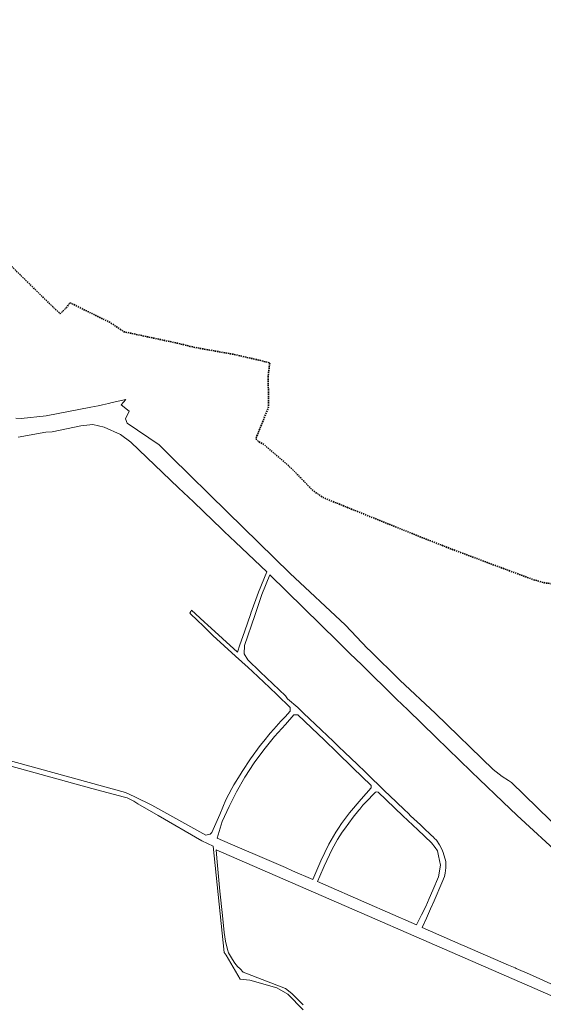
# Model space of a CAD drawing. Header units: metres. Extents: x 5551907 to 5556416, y 5709283 to 5712755.
# Tile 4 of 100: x 5553170 to 5553771, y 5711623 to 5712755. Entities that reach past the tile are written whole.
import ezdxf

# ---------------------------------------------------------------- set-up
doc = ezdxf.new("R2010")
doc.units = ezdxf.units.M
doc.linetypes.add('1.5_1.0', pattern=[2.5, 1.5, -1])

msp = doc.modelspace()

# ---------------------------------------------------------------- linework, layer by layer
at = {"layer": '216-obręb ewidencyjny', "color": 7, "linetype": '1.5_1.0', "lineweight": 35, "flags": 128}
msp.add_lwpolyline([(5551906.74, 5712754.56), (5551935.68, 5712709.68), (5551940.54, 5712696.03), (5551962.79, 5712636.93), (5551963.9, 5712623.98), (5551966.68, 5712611.81), (5551976.05, 5712525.78), (5551976.43, 5712522.34), (5551976.64, 5712520.37), (5551977.01, 5712516.99), (5551977.68, 5712512.21), (5551978.86, 5712504.66), (5551977.54, 5712490.01), (5551974.69, 5712454.77), (5551973.24, 5712438.43), (5551971.14, 5712414.96), (5551967.91, 5712407.09), (5551966.31, 5712404.46), (5551957.99, 5712387.05), (5551952.82, 5712341.33), (5551950.46, 5712320.41), (5551950.41, 5712315), (5551949.11, 5712306.61), (5551945.12, 5712280.97), (5551946.18, 5712248.17), (5551946.46, 5712243.81), (5551946.65, 5712240.76), (5551950.96, 5712173.04), (5551951.19, 5712165.63), (5551961.63, 5712133.67), (5551964.37, 5712109.67), (5551965.93, 5712090.01), (5551966.51, 5712081.34), (5551967.88, 5712057.12), (5551968.4, 5712048.08), (5551969.26, 5712010.48), (5551970.62, 5711989.51), (5551966.76, 5711978.47), (5551965.69, 5711975.39), (5551963.3, 5711965.27), (5552061.23, 5711944.63), (5552065.66, 5711943.17), (5552071.04, 5711941.41), (5552075.55, 5711903.32), (5552193.31, 5711874.46), (5552196.55, 5711872.33), (5552430.77, 5711812.79), (5552390.76, 5711790.34), (5552386.72, 5711777.83), (5552528.77, 5711746.49), (5552528.39, 5711742.51), (5552524.28, 5711698.67), (5552520.9, 5711662.6), (5552517.25, 5711623.5), (5552515.33, 5711603.25), (5552514.23, 5711591.62), (5552548.45, 5711586.27), (5552553.44, 5711585.49), (5552594.64, 5711579.05), (5552602.2, 5711617.95), (5552615.25, 5711616.16), (5552623.01, 5711630.74), (5552624.64, 5711633.81), (5552638.8, 5711660.44), (5552646.36, 5711658.41), (5552748.08, 5711631.97), (5552730.31, 5711588.98), (5552714.87, 5711541.1), (5552679.16, 5711442.78), (5552680.03, 5711429.79), (5552708.66, 5711378.89), (5552732.07, 5711369.95), (5552755.89, 5711371.71), (5552757.83, 5711364.93), (5552771.45, 5711305.07), (5552792.63, 5711262.96), (5552811.69, 5711238.16), (5552823.52, 5711222.08), (5552857.56, 5711200.05), (5552902.55, 5711179.99), (5552911.56, 5711176.56), (5552871.37, 5711055.67), (5553112.55, 5711070.64), (5553187.3, 5711106.28), (5553111.42, 5711242.97), (5553135.72, 5711277.69), (5553140.19, 5711284.18), (5553201.96, 5711255.35), (5553245.53, 5711230.59), (5553303.29, 5711172.41), (5553376.5, 5711175.13), (5553378.92, 5711178.05), (5553390.23, 5711190.28), (5553401.68, 5711184.47), (5553416.14, 5711177.4), (5553448.07, 5711161.33), (5553437.22, 5711126.97), (5553445.65, 5711125.28), (5553470.54, 5711120.23), (5553551.94, 5711103.67), (5553558.31, 5711100.51), (5553601.68, 5711074.75), (5553612.37, 5711075.32), (5553743.73, 5711038.3), (5553882.09, 5711004.3), (5553891.72, 5710994.27), (5553894.7, 5710988.34), (5553912.79, 5710967.66), (5553906.26, 5710957.97), (5553903.3, 5710954.05), (5553892.31, 5710942.26), (5553896.92, 5710899.02), (5553904.73, 5710820.6), (5553911.5, 5710820.71), (5553910.44, 5710845.2), (5553915.76, 5710845.22), (5553986.88, 5710847.87), (5554071.31, 5710851.03), (5554111.41, 5710852.58), (5554114.35, 5710816.96), (5554126.03, 5710817.59), (5554137.12, 5710818.2), (5554148.13, 5710818.8), (5554159.33, 5710819.41), (5554170.28, 5710820.01), (5554182.27, 5710820.66), (5554188.56, 5710821.01), (5554195.96, 5710821.41), (5554216.38, 5710816.21), (5554217.35, 5710816.32), (5554223.66, 5710818.28), (5554227.16, 5710820.02), (5554234.26, 5710822.7), (5554269.43, 5710809.03), (5554272.17, 5710807.96), (5554300.82, 5710796.69), (5554301.44, 5710793.95), (5554304.38, 5710780.98), (5554264.96, 5710757.95), (5554272.17, 5710738.55), (5554288.24, 5710695.38), (5554276.91, 5710687.13), (5554238.16, 5710658.89), (5554178.04, 5710646.86), (5554194.81, 5710573.13), (5554206.09, 5710523.49), (5554153.7, 5710513.41), (5554134.42, 5710494.53), (5554118.35, 5710480.93), (5554090.31, 5710453.78), (5554065.94, 5710439.28), (5554062.65, 5710434.58), (5554056.73, 5710420.22), (5554057.42, 5710394.92), (5554045.86, 5710307.34), (5554045.58, 5710298.8), (5553997.99, 5710189.96), (5553988.95, 5710169.73), (5553986.54, 5710165.23), (5553923.11, 5710094.44), (5553900.25, 5710066.66), (5553889.73, 5710052.42), (5553834, 5709971.52), (5553824.32, 5709950.53), (5553811.61, 5709919.08), (5553786.83, 5709856.14), (5553781.27, 5709841.47), (5553815.31, 5709856.76), (5553838.69, 5709871.16), (5553865.3, 5709892.35), (5553890.41, 5709916.16), (5553903.99, 5709905.87), (5553969.34, 5709853.96), (5554014.76, 5709818.11), (5554023.56, 5709811.16), (5554032.81, 5709803.7), (5554039.9, 5709797.28), (5554051.69, 5709786.68), (5554074.75, 5709765.95), (5554076.16, 5709764.68), (5554137.87, 5709708.96), (5554149.62, 5709698.44), (5554147.11, 5709689.63), (5554139.83, 5709664.15), (5554132.49, 5709638.43), (5554130.29, 5709630.74), (5554172.37, 5709623.65), (5554623.68, 5709547.83), (5554621.43, 5709559.47), (5554614.84, 5709593.51), (5554611.39, 5709625), (5554608.31, 5709640.8), (5554605.07, 5709652.74), (5554621.17, 5709654.39), (5554641.5, 5709658.27), (5554640.74, 5709652.53), (5554667.79, 5709656.98), (5554701.94, 5709646.42), (5554702.25, 5709646.33), (5554879.17, 5709626.54), (5555002.58, 5709615.56), (5555004.95, 5709615.36), (5555014.08, 5709614.94), (5555010.66, 5709588.18), (5555256.15, 5709556.47), (5555232.88, 5709372.07), (5555238.98, 5709371.28), (5555301.07, 5709358.86), (5555372.66, 5709357.89), (5555435.3, 5709351.2), (5555564.77, 5709341.79), (5555566.26, 5709337.27), (5555571.34, 5709320.5), (5555582.95, 5709317.38), (5555851.85, 5709282.91), (5555861.6, 5709399.1), (5555861.33, 5709404.49), (5555861.18, 5709407.27), (5555861.15, 5709409.13), (5555873.84, 5709414.51), (5555889.37, 5709402.53), (5555915.39, 5709412.88), (5555932.96, 5709419.86), (5556021.42, 5709400.5), (5556021.57, 5709499.03), (5556040.15, 5709558.84), (5555982.49, 5709557.86), (5555996.54, 5709679.95), (5555997.36, 5709687.07), (5556196.64, 5709664.46), (5556380.06, 5709643.56), (5556393.92, 5709782.75), (5556397.73, 5709821.11), (5556414.02, 5709984.64), (5556415.84, 5710001), (5556412.13, 5710010.67), (5556346.24, 5710152.21), (5556302.98, 5710228.86), (5556240.82, 5710337.06), (5556212.22, 5710389.67), (5556173.31, 5710460.03), (5556165.22, 5710473.4), (5556139.17, 5710518.75), (5556115.57, 5710555.46), (5556004.52, 5710726.07), (5555990.58, 5710746), (5555977.05, 5710771.37), (5555962.58, 5710796.06), (5555961.65, 5710797.95), (5555946.8, 5710821.97), (5555927, 5710854.35), (5555925.61, 5710856.61), (5555864.93, 5710956.83), (5555861.23, 5710962.62), (5555858.26, 5710967.4), (5555809.63, 5710955.88), (5555755.5, 5710941.2), (5555691.59, 5710929.73), (5555673.88, 5710932.52), (5555640.74, 5710922.93), (5555609.58, 5710913.92), (5555576.79, 5710904.71), (5555570.04, 5710902.81), (5555564.87, 5710901.67), (5555532.52, 5710893.5), (5555511.45, 5710887.48), (5555486.44, 5710880.33), (5555476.11, 5710877.37), (5555473.12, 5710877.41), (5555462.09, 5710874.69), (5555449.46, 5710871.57), (5555437.2, 5710868.54), (5555411.55, 5710861.67), (5555406.79, 5710860.08), (5555353.54, 5710846.08), (5555335.65, 5710843.37), (5555323.17, 5710857.9), (5555318.88, 5710862.1), (5555301.09, 5710879.54), (5555282.13, 5710898.14), (5555269.27, 5710910.78), (5555251.4, 5710928.35), (5555236.12, 5710943.37), (5555214.32, 5710965.09), (5555178.62, 5710999.88), (5555145.1, 5711032.61), (5555118.79, 5711058.71), (5555112.03, 5711065.34), (5555103.03, 5711074.37), (5555087.63, 5711089.8), (5555077.06, 5711099.56), (5555051.69, 5711124.18), (5555033.41, 5711141.94), (5555028.14, 5711147.14), (5555014.37, 5711160.74), (5555011.68, 5711157.93), (5554953.32, 5711095.22), (5554940.91, 5711102.5), (5554866.05, 5711146.37), (5554864.86, 5711146.98), (5554825.95, 5711167.05), (5554800.9, 5711181.43), (5554799.46, 5711193.15), (5554787.74, 5711195.23), (5554772.82, 5711197.89), (5554782.42, 5711251.22), (5554787.02, 5711283.07), (5554790.4, 5711307.35), (5554801.17, 5711374.61), (5554803.59, 5711383.95), (5554812.73, 5711443.34), (5554815.38, 5711447.75), (5554815.98, 5711449.98), (5554819.84, 5711457.96), (5554835.96, 5711485.41), (5554868.23, 5711538.33), (5554872.22, 5711549.08), (5554885.51, 5711603.62), (5554892.98, 5711627.96), (5554893.3, 5711630.02), (5554893.14, 5711634.75), (5554842.44, 5711663.45), (5554807.88, 5711683.02), (5554779.75, 5711698.95), (5554747.89, 5711716.91), (5554744.39, 5711718.95), (5554721.39, 5711723), (5554718.93, 5711723.27), (5554705.68, 5711745.9), (5554695.81, 5711764.93), (5554691, 5711778.42), (5554686.39, 5711792.93), (5554644.92, 5711787.15), (5554632.77, 5711784.66), (5554611.87, 5711781.79), (5554601.86, 5711779.5), (5554596.69, 5711778.46), (5554603.13, 5711711.66), (5554602.31, 5711690.17), (5554598.53, 5711671.94), (5554592.45, 5711683.07), (5554531.63, 5711706.77), (5554505.48, 5711716.54), (5554474.41, 5711729.49), (5554471.16, 5711730.7), (5554469.13, 5711731.78), (5554457.99, 5711737.71), (5554442.27, 5711751.37), (5554432.69, 5711766.22), (5554411.03, 5711802.71), (5554406.15, 5711812.36), (5554370.99, 5711868.63), (5554312.64, 5711928.21), (5554284.21, 5711957.24), (5554242.25, 5712013.8), (5554214.59, 5712030.78), (5554179.42, 5712048.21), (5554174.4, 5712052.38), (5554190.23, 5712080.18), (5554217.92, 5712109.05), (5554194.36, 5712113.52), (5554177.1, 5712116.9), (5554154.69, 5712122.26), (5554141.36, 5712126.8), (5554111.47, 5712136.91), (5554098.74, 5712131.7), (5554088.89, 5712134.95), (5554084.65, 5712136.48), (5554027.83, 5712091.29), (5554017.37, 5712091.65), (5554002.92, 5712094.15), (5553999.14, 5712094.7), (5553995.36, 5712095.26), (5553976.24, 5712098.05), (5553930.41, 5712102.03), (5553920.18, 5712102.68), (5553892.68, 5712104.88), (5553882.15, 5712105.23), (5553861.37, 5712105.68), (5553840.31, 5712105.9), (5553828.49, 5712105.94), (5553817.66, 5712106.74), (5553813.66, 5712106.2), (5553807.97, 5712105.44), (5553794.2, 5712103.67), (5553791.22, 5712103.72), (5553787.86, 5712105.28), (5553773, 5712107.24), (5553760.27, 5712110.81), (5553713.18, 5712128.28), (5553695.05, 5712135.09), (5553665.26, 5712146.31), (5553628.99, 5712160.53), (5553564.67, 5712186.49), (5553534.14, 5712198.82), (5553518.43, 5712205.16), (5553505.71, 5712214.16), (5553495.82, 5712224.58), (5553481.62, 5712239.14), (5553468.97, 5712250.25), (5553450.65, 5712266.03), (5553448.17, 5712267.36), (5553444.61, 5712269.26), (5553440.93, 5712272.68), (5553442.36, 5712276.17), (5553455.73, 5712309.61), (5553455.17, 5712345), (5553457.06, 5712360.13), (5553444.38, 5712363.28), (5553416.07, 5712369.75), (5553371.59, 5712377.73), (5553365.52, 5712379.06), (5553357.77, 5712381.05), (5553350.17, 5712382.88), (5553335.96, 5712385.91), (5553289.54, 5712395.8), (5553276.49, 5712404.49), (5553273.17, 5712406.7), (5553227.36, 5712429.23), (5553223.38, 5712423.92), (5553216.33, 5712416.46), (5553204.66, 5712427.44), (5553132.13, 5712498.74), (5553121.66, 5712508.64), (5553117.41, 5712513.03), (5553042.65, 5712585.55), (5553022.89, 5712604.48), (5552963.96, 5712661.02), (5552934.07, 5712689.85), (5552862.16, 5712650.74), (5552794.89, 5712615.29), (5552774.36, 5712603.87), (5552766.19, 5712599.27), (5552742.66, 5712585.51), (5552733.37, 5712592.97), (5552719.14, 5712601.36), (5552716, 5712603.21), (5552692.7, 5712612.37), (5552685.34, 5712615.26), (5552660.63, 5712622.83), (5552594.35, 5712639.86), (5552559.62, 5712646.76), (5552547.59, 5712648.92), (5552524.93, 5712652.89), (5552520.89, 5712653.6), (5552515.96, 5712654.06), (5552454.49, 5712666.37), (5552417.98, 5712673.55), (5552383.17, 5712682.71), (5552343.62, 5712693.86), (5552323.55, 5712696.7), (5552313.45, 5712698.93), (5552313.06, 5712696.58), (5552117.89, 5712724.5), (5552113.14, 5712725.18)], close=True, dxfattribs=at)
at = {"layer": '218-kontur użytku gruntowego', "color": 3, "linetype": 'CONTINUOUS', "lineweight": 18, "flags": 128}
for points in [[(5553251.52, 5712309.15), (5553199.92, 5712299.11)], [(5553260, 5712310.81), (5553251.52, 5712309.15)], [(5553264.8, 5712311.87), (5553260, 5712310.81)], [(5553271.57, 5712313.37), (5553264.8, 5712311.87)], [(5553275.93, 5712314.58), (5553271.57, 5712313.37)], [(5553291.5, 5712318.1), (5553275.93, 5712314.58)], [(5553286.36, 5712312.02), (5553291.5, 5712318.1)], [(5553295.39, 5712304.62), (5553286.36, 5712312.02)], [(5553199.92, 5712299.11), (5553171.52, 5712296.26)], [(5553291.11, 5712295.8), (5553295.39, 5712304.62)], [(5553171.52, 5712296.26), (5553165.13, 5712296.65)], [(5553206.81, 5712280.78), (5553240.03, 5712287.53)], [(5553240.03, 5712287.53), (5553243.46, 5712288.23)], [(5553243.46, 5712288.23), (5553253.65, 5712289.15)], [(5553253.65, 5712289.15), (5553266.61, 5712286.11)], [(5553266.61, 5712286.11), (5553285.42, 5712277.79)], [(5553293.13, 5712290.62), (5553291.11, 5712295.8)], [(5553330.03, 5712265.8), (5553293.13, 5712290.62)], [(5553167.77, 5712274.85), (5553199.74, 5712280.45)], [(5553199.74, 5712280.45), (5553206.81, 5712280.78)], [(5553285.42, 5712277.79), (5553297.56, 5712268.8)], [(5553297.56, 5712268.8), (5553351.99, 5712216.6)], [(5553343.69, 5712252.12), (5553330.03, 5712265.8)], [(5553408.39, 5712188.57), (5553343.69, 5712252.12)], [(5553351.99, 5712216.6), (5553357.85, 5712211.02)], [(5553357.85, 5712211.02), (5553369.22, 5712200.19)], [(5553369.22, 5712200.19), (5553391.96, 5712178.54)], [(5553480.26, 5712118.46), (5553408.39, 5712188.57)], [(5553391.96, 5712178.54), (5553401.25, 5712169.7)], [(5553401.25, 5712169.7), (5553404.64, 5712166.3)], [(5553404.64, 5712166.3), (5553417.63, 5712153.95)], [(5553417.63, 5712153.95), (5553453.61, 5712119.75)], [(5553453.61, 5712119.75), (5553443.97, 5712096.62)], [(5553448.11, 5712093.65), (5553457.19, 5712116.38)], [(5553457.19, 5712116.38), (5553534.71, 5712040.18)], [(5553544.06, 5712058.78), (5553480.26, 5712118.46)], [(5553443.97, 5712096.62), (5553435.43, 5712072.37)], [(5553439.81, 5712069.75), (5553448.11, 5712093.65)], [(5553366.14, 5712074.11), (5553365.02, 5712072.54)], [(5553365.02, 5712072.54), (5553374.39, 5712063.53)], [(5553366.98, 5712075.9), (5553366.14, 5712074.11)], [(5553376.81, 5712066.91), (5553366.98, 5712075.9)], [(5553435.25, 5712071.81), (5553428, 5712051.03)], [(5553435.43, 5712072.37), (5553435.25, 5712071.81)], [(5553374.39, 5712063.53), (5553380.09, 5712058.04)], [(5553382.21, 5712061.99), (5553376.81, 5712066.91)], [(5553385.53, 5712058.95), (5553382.21, 5712061.99)], [(5553427.84, 5712035.27), (5553439.81, 5712069.75)], [(5553380.09, 5712058.04), (5553391.67, 5712046.9)], [(5553419.78, 5712027.66), (5553385.53, 5712058.95)], [(5553428, 5712051.03), (5553422.69, 5712035.94)], [(5553569.34, 5712031.93), (5553544.06, 5712058.78)], [(5553391.67, 5712046.9), (5553417.65, 5712023.09)], [(5553534.71, 5712040.18), (5553548.96, 5712026.13)], [(5553422.69, 5712035.94), (5553419.78, 5712027.66)], [(5553427.56, 5712025.48), (5553427.84, 5712035.27)], [(5553548.96, 5712026.13), (5553562.75, 5712012.84)], [(5553572.32, 5712029), (5553569.34, 5712031.93)], [(5553606.6, 5711995.4), (5553572.32, 5712029)], [(5553417.65, 5712023.09), (5553432.12, 5712010.07)], [(5553431.69, 5712018.72), (5553427.56, 5712025.48)], [(5553446.13, 5712004.88), (5553431.69, 5712018.72)], [(5553432.12, 5712010.07), (5553437.33, 5712005.39)], [(5553437.33, 5712005.39), (5553456.58, 5711986.93)], [(5553460.61, 5711991.08), (5553446.13, 5712004.88)], [(5553562.75, 5712012.84), (5553575.5, 5712000.18)], [(5553575.5, 5712000.18), (5553589.16, 5711986.95)], [(5553647.58, 5711957.05), (5553606.6, 5711995.4)], [(5553456.58, 5711986.93), (5553465.38, 5711978.51)], [(5553475.07, 5711977.35), (5553460.61, 5711991.08)], [(5553589.16, 5711986.95), (5553602.73, 5711973.71)], [(5553465.38, 5711978.51), (5553480.56, 5711963.96)], [(5553477.6, 5711973.98), (5553475.07, 5711977.35)], [(5553489.16, 5711964.13), (5553477.6, 5711973.98)], [(5553602.73, 5711973.71), (5553615.74, 5711961.09)], [(5553480.6, 5711959.76), (5553474.62, 5711953.28)], [(5553480.56, 5711963.96), (5553480.6, 5711959.76)], [(5553495.9, 5711957.62), (5553489.16, 5711964.13)], [(5553615.74, 5711961.09), (5553647.88, 5711929.92)], [(5553469.93, 5711948.18), (5553461.85, 5711939.17)], [(5553474.62, 5711953.28), (5553469.93, 5711948.18)], [(5553475.19, 5711944.57), (5553484.81, 5711955.47)], [(5553484.81, 5711955.47), (5553489.24, 5711955.58)], [(5553489.24, 5711955.58), (5553505.03, 5711940.45)], [(5553502.84, 5711950.92), (5553495.9, 5711957.62)], [(5553509.27, 5711944.81), (5553502.84, 5711950.92)], [(5553713.81, 5711892.73), (5553647.58, 5711957.05)], [(5553461.85, 5711939.17), (5553457.5, 5711934.31)], [(5553462.51, 5711930.7), (5553475.19, 5711944.57)], [(5553505.03, 5711940.45), (5553519.9, 5711926.21)], [(5553516.19, 5711938.24), (5553509.27, 5711944.81)], [(5553523.32, 5711931.42), (5553516.19, 5711938.24)], [(5553450.17, 5711925.38), (5553446.04, 5711920.37)], [(5553457.5, 5711934.31), (5553450.17, 5711925.38)], [(5553450.36, 5711915.23), (5553462.51, 5711930.7)], [(5553519.9, 5711926.21), (5553534.19, 5711912.45)], [(5553529.81, 5711925.21), (5553523.32, 5711931.42)], [(5553536.02, 5711919.27), (5553529.81, 5711925.21)], [(5553647.88, 5711929.92), (5553661.94, 5711916.18)], [(5553446.04, 5711920.37), (5553435.02, 5711905.01)], [(5553438.99, 5711900.22), (5553450.36, 5711915.23)], [(5553543.39, 5711912.25), (5553536.02, 5711919.27)], [(5553661.94, 5711916.18), (5553674.88, 5711903.69)], [(5553117.75, 5711908.14), (5553252.71, 5711870.83)], [(5553291.37, 5711866.35), (5553138.98, 5711907.89)], [(5553435.02, 5711905.01), (5553425.19, 5711890.23)], [(5553534.19, 5711912.45), (5553552.6, 5711894.72)], [(5553550.1, 5711905.8), (5553543.39, 5711912.25)], [(5553551.54, 5711904.42), (5553550.1, 5711905.8)], [(5553556.77, 5711899.41), (5553551.54, 5711904.42)], [(5553674.88, 5711903.69), (5553688.83, 5711890.12)], [(5553425.19, 5711890.23), (5553422.96, 5711886.56)], [(5553428.28, 5711884.03), (5553438.99, 5711900.22)], [(5553552.6, 5711894.72), (5553573.61, 5711874.42)], [(5553567.88, 5711889), (5553556.77, 5711899.41)], [(5553688.83, 5711890.12), (5553697.75, 5711881.41)], [(5553724.03, 5711884.53), (5553713.81, 5711892.73)], [(5553422.96, 5711886.56), (5553415.63, 5711874.93)], [(5553418.65, 5711866.93), (5553428.28, 5711884.03)], [(5553589.42, 5711867.78), (5553567.88, 5711889)], [(5553697.75, 5711881.41), (5553724.85, 5711855.67)], [(5553731.58, 5711879.96), (5553724.03, 5711884.53)], [(5553734.77, 5711877.71), (5553731.58, 5711879.96)], [(5553252.71, 5711870.83), (5553289.92, 5711861.03)], [(5553413.56, 5711870.92), (5553406.61, 5711857.88)], [(5553415.63, 5711874.93), (5553413.56, 5711870.92)], [(5553573.41, 5711871.43), (5553562.17, 5711858.5)], [(5553573.61, 5711874.42), (5553573.41, 5711871.43)], [(5553594.6, 5711862.8), (5553589.42, 5711867.78)], [(5553794.19, 5711819.77), (5553734.77, 5711877.71)], [(5553289.92, 5711861.03), (5553293.3, 5711860.14)], [(5553301.8, 5711861.14), (5553291.37, 5711866.35)], [(5553293.3, 5711860.14), (5553300.66, 5711856.22)], [(5553300.66, 5711856.22), (5553305.44, 5711853.24)], [(5553321.49, 5711851.5), (5553301.8, 5711861.14)], [(5553406.61, 5711857.88), (5553399.65, 5711840.87)], [(5553410.22, 5711850.24), (5553418.65, 5711866.93)], [(5553562.17, 5711858.5), (5553548.51, 5711842.79)], [(5553567.18, 5711854.75), (5553578.44, 5711866.69)], [(5553578.44, 5711866.69), (5553579.92, 5711867.06)], [(5553579.92, 5711867.06), (5553581.6, 5711866.49)], [(5553581.6, 5711866.49), (5553610.03, 5711839.46)], [(5553602.94, 5711854.79), (5553594.6, 5711862.8)], [(5553305.44, 5711853.24), (5553328.66, 5711839.83)], [(5553383.74, 5711817.16), (5553321.49, 5711851.5)], [(5553402.3, 5711833.02), (5553410.22, 5711850.24)], [(5553552.83, 5711837.89), (5553559.39, 5711846.07)], [(5553559.39, 5711846.07), (5553560.37, 5711847.18)], [(5553560.37, 5711847.18), (5553564.19, 5711851.5)], [(5553564.19, 5711851.5), (5553567.18, 5711854.75)], [(5553611.43, 5711846.68), (5553602.94, 5711854.79)], [(5553616.4, 5711841.93), (5553611.43, 5711846.68)], [(5553724.85, 5711855.67), (5553741.46, 5711839.97)], [(5553328.66, 5711839.83), (5553378.85, 5711810.83)], [(5553399.65, 5711840.87), (5553390.62, 5711820.36)], [(5553548.51, 5711842.79), (5553539.6, 5711830.45)], [(5553542.86, 5711824.26), (5553552.83, 5711837.89)], [(5553610.03, 5711839.46), (5553627.17, 5711823.15)], [(5553618.95, 5711839.56), (5553616.4, 5711841.93)], [(5553630.11, 5711829.13), (5553618.95, 5711839.56)], [(5553741.46, 5711839.97), (5553793.06, 5711792.47)], [(5553396.56, 5711813.74), (5553402.3, 5711833.02)], [(5553535.88, 5711825.28), (5553533.09, 5711820.55)], [(5553539.6, 5711830.45), (5553535.88, 5711825.28)], [(5553540.16, 5711820.58), (5553542.86, 5711824.26)], [(5553627.17, 5711823.15), (5553642.82, 5711808.23)], [(5553634.61, 5711824.8), (5553630.11, 5711829.13)], [(5553641.7, 5711818), (5553634.61, 5711824.8)], [(5553378.85, 5711810.83), (5553391.99, 5711804.7)], [(5553388.65, 5711818.35), (5553383.74, 5711817.16)], [(5553390.62, 5711820.36), (5553388.65, 5711818.35)], [(5553411.5, 5711807.34), (5553396.56, 5711813.74)], [(5553533.09, 5711820.55), (5553525.02, 5711806.85)], [(5553528.76, 5711801.05), (5553535.05, 5711812.06)], [(5553535.05, 5711812.06), (5553540.16, 5711820.58)], [(5553645.42, 5711814.35), (5553641.7, 5711818)], [(5553646.02, 5711813.75), (5553645.42, 5711814.35)], [(5553648.48, 5711811.28), (5553646.02, 5711813.75)], [(5553652.09, 5711806.11), (5553648.48, 5711811.28)], [(5553391.99, 5711804.7), (5553404.49, 5711682.31)], [(5553395.38, 5711800.42), (5553586.47, 5711717.22)], [(5553396.14, 5711790.83), (5553395.38, 5711800.42)], [(5553458.94, 5711787.02), (5553411.5, 5711807.34)], [(5553525.02, 5711806.85), (5553515.74, 5711787.83)], [(5553519.73, 5711781.57), (5553528.76, 5711801.05)], [(5553642.82, 5711808.23), (5553647.13, 5711802.9)], [(5553647.13, 5711802.9), (5553649.71, 5711799.3)], [(5553654.78, 5711800.96), (5553652.09, 5711806.11)], [(5553656.27, 5711797.41), (5553654.78, 5711800.96)], [(5553399.76, 5711752.72), (5553396.14, 5711790.83)], [(5553649.71, 5711799.3), (5553650.85, 5711793.38)], [(5553650.85, 5711793.38), (5553653.33, 5711782.76)], [(5553657.05, 5711794.73), (5553656.27, 5711797.41)], [(5553658.5, 5711789.59), (5553657.05, 5711794.73)], [(5553659.29, 5711786.8), (5553658.5, 5711789.59)], [(5553475.28, 5711779.88), (5553458.94, 5711787.02)], [(5553483.34, 5711776.35), (5553475.28, 5711779.88)], [(5553515.74, 5711787.83), (5553506.43, 5711766.27)], [(5553514.63, 5711770.19), (5553519.73, 5711781.57)], [(5553653.33, 5711782.76), (5553651.08, 5711769.28)], [(5553658.76, 5711773.63), (5553659.41, 5711779.52)], [(5553659.41, 5711779.52), (5553659.29, 5711786.8)], [(5553506.43, 5711766.27), (5553483.34, 5711776.35)], [(5553511.78, 5711763.82), (5553514.63, 5711770.19)], [(5553651.08, 5711769.28), (5553644.5, 5711753.99)], [(5553654.95, 5711762.39), (5553657.76, 5711769.59)], [(5553657.76, 5711769.59), (5553658.76, 5711773.63)], [(5553571.38, 5711737.88), (5553511.78, 5711763.82)], [(5553645.89, 5711741.85), (5553654.95, 5711762.39)], [(5553402.72, 5711724.77), (5553399.76, 5711752.72)], [(5553640.32, 5711744.38), (5553636.3, 5711735.14)], [(5553644.5, 5711753.99), (5553640.32, 5711744.38)], [(5553592.31, 5711728.67), (5553571.38, 5711737.88)], [(5553636.3, 5711735.14), (5553631.56, 5711725.7)], [(5553637.06, 5711721.69), (5553641.83, 5711732.64)], [(5553641.83, 5711732.64), (5553645.89, 5711741.85)], [(5553404.8, 5711705.19), (5553402.72, 5711724.77)], [(5553625.66, 5711713.98), (5553592.31, 5711728.67)], [(5553631.56, 5711725.7), (5553625.66, 5711713.98)], [(5553632.36, 5711710.92), (5553637.06, 5711721.69)], [(5553586.47, 5711717.22), (5553607.83, 5711707.92)], [(5553676.53, 5711691.45), (5553632.36, 5711710.92)], [(5553406.14, 5711695.17), (5553404.8, 5711705.19)], [(5553607.83, 5711707.92), (5553761.8, 5711640.88)], [(5553408.28, 5711685.94), (5553406.14, 5711695.17)], [(5553681.06, 5711689.5), (5553676.53, 5711691.45)], [(5553731.59, 5711667.73), (5553681.06, 5711689.5)], [(5553404.49, 5711682.31), (5553406.86, 5711679.38)], [(5553406.86, 5711679.38), (5553423.11, 5711651.83)], [(5553409.73, 5711681.89), (5553408.28, 5711685.94)], [(5553411.88, 5711678.09), (5553409.73, 5711681.89)], [(5553414.17, 5711674.22), (5553411.88, 5711678.09)], [(5553417.01, 5711670.1), (5553414.17, 5711674.22)], [(5553419.9, 5711666.35), (5553417.01, 5711670.1)], [(5553422.92, 5711663.5), (5553419.9, 5711666.35)], [(5553737.16, 5711665.33), (5553731.59, 5711667.73)], [(5553738.95, 5711664.55), (5553737.16, 5711665.33)], [(5553740.09, 5711664.04), (5553738.95, 5711664.55)], [(5553755.39, 5711657.24), (5553740.09, 5711664.04)], [(5553426.44, 5711659.73), (5553422.92, 5711663.5)], [(5553475.06, 5711640.97), (5553426.44, 5711659.73)], [(5553791.97, 5711640.99), (5553755.39, 5711657.24)], [(5553423.11, 5711651.83), (5553434.03, 5711650.62)], [(5553434.03, 5711650.62), (5553465.3, 5711641.83)], [(5553465.3, 5711641.83), (5553477.78, 5711634.55)], [(5553482.57, 5711635.2), (5553475.06, 5711640.97)], [(5553477.78, 5711634.55), (5553495.36, 5711616.6)], [(5553495.28, 5711622.21), (5553482.57, 5711635.2)], [(5553761.8, 5711640.88), (5553802.04, 5711623.35)]]:
    msp.add_lwpolyline(points, dxfattribs=at)

doc.saveas('drawing.dxf')
